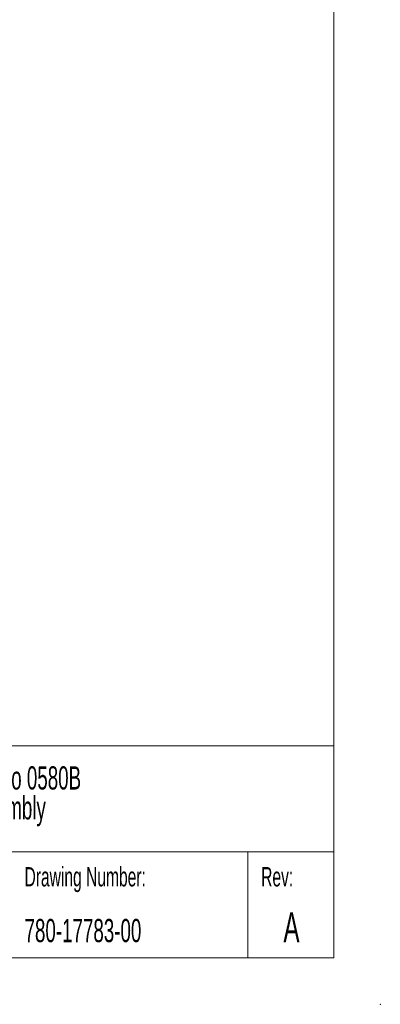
# Model space of a CAD drawing. Header units: millimetres. Extents: x 0 to 2100, y 0 to 1485.
# Tile 65 of 66: x 1828 to 2100, y 0 to 742. Entities that reach past the tile are written whole.
import ezdxf

# ---------------------------------------------------------------- set-up
doc = ezdxf.new("R2010")
doc.units = ezdxf.units.MM
doc.header["$LTSCALE"] = 5
doc.header["$PDSIZE"] = -1
doc.styles.add('SLDTEXTSTYLE0', font='TXT', dxfattribs={"width": 0.605})

# ---------------------------------------------------------------- blocks, each defined once
blk = doc.blocks.new('SW_NOTE_0')
at = {"color": 0, "linetype": 'Continuous', "lineweight": 0, "char_height": 17.5, "attachment_point": 2, "style": 'SLDTEXTSTYLE0'}
for s, insert in [('EMX4/4i - 0352B to 0580B', (116.21, 22.56)), ('General Assembly', (115.61, 0))]:
    blk.add_mtext(s, dxfattribs=dict(at, insert=insert))

msp = doc.modelspace()

# ---------------------------------------------------------------- linework, layer by layer
at = {"color": 7, "linetype": 'Continuous', "lineweight": 0}
for p, q in [((2065, 1450), (2065, 35)), ((1525, 195), (2065, 195)), ((1225, 115), (2065, 115)), ((2000, 75), (2000, 115)), ((2000, 75), (2000, 35)), ((35, 35), (2065, 35))]:
    msp.add_line(p, q, dxfattribs=at)
msp.add_point((2100, 0), dxfattribs=at)

# ---------------------------------------------------------------- block references
msp.add_blockref('SW_NOTE_0', (1674.11, 156.91), dxfattribs=at)

# ---------------------------------------------------------------- texts
at = {"color": 7, "linetype": 'Continuous', "lineweight": 0, "style": 'SLDTEXTSTYLE0'}
for s, insert, char_height, attachment_point in [('Drawing Number:', (1831.44, 103.45), 14.5521, 1), ('Rev:', (2022.15, 103.45), 14.552, 2), ('A', (2032.95, 69.36), 22.5, 2), ('780-17783-00', (1831.44, 64.36), 17.5, 1)]:
    msp.add_mtext(s, dxfattribs=dict(at, insert=insert, char_height=char_height, attachment_point=attachment_point))

doc.saveas('drawing.dxf')
